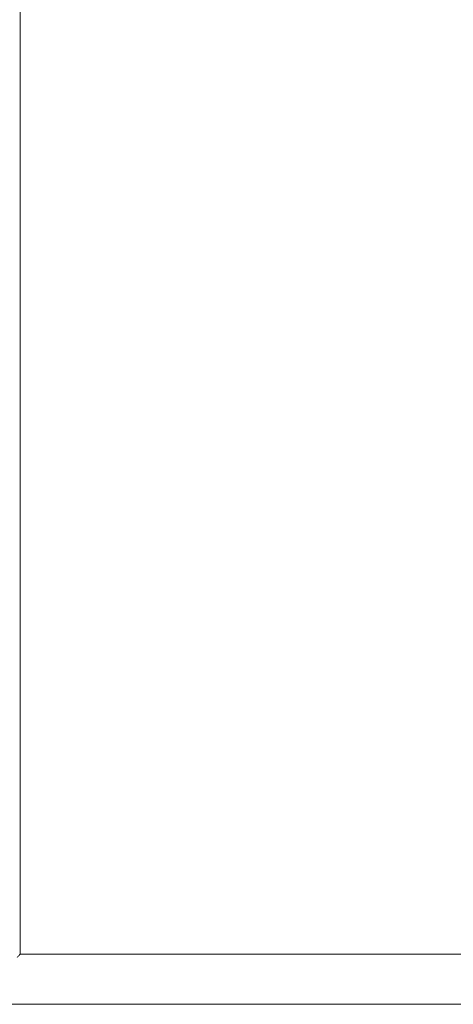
# Model space of a CAD drawing. Header units: millimetres. Extents: x -281 to 121694, y -16481 to 65128.
# Tile 44 of 256: x 14828 to 15070, y 21100 to 21651. Entities that reach past the tile are written whole.
import ezdxf

# ---------------------------------------------------------------- set-up
doc = ezdxf.new("R2010")
doc.units = ezdxf.units.MM
doc.layers.add('A--L$01A__Algemeen', color=7, linetype='Continuous', lineweight=5)
doc.layers.add('A--L82__LosseGebruikersInvent', color=1, linetype='Continuous', lineweight=5)

# ---------------------------------------------------------------- blocks, each defined once
blk = doc.blocks.new('NLRS_82_FU_UN_spoekbak_gen_kad - spoelbak dxbxh 900x900x957-V377-L_80_ 14')
at = {"layer": 'A--L$01A__Algemeen'}
for p, q in [((-422, 294.68), (-422, -549.32)), ((-422, 294.68), (-422, -549.32)), ((-422, -549.32), (422, -549.32)), ((0, -549.32), (-422, -549.32)), ((-450, -577.32), (450, -577.32))]:
    blk.add_line(p, q, dxfattribs=at)
blk.add_open_spline([(-423.73, -551.06), (-423.58, -550.9), (-423.24, -550.57), (-422.64, -549.96), (-422.21, -549.54), (-422, -549.32)], degree=3, dxfattribs=at)

msp = doc.modelspace()

# ---------------------------------------------------------------- block references
at = {"layer": 'A--L82__LosseGebruikersInvent'}
msp.add_blockref('NLRS_82_FU_UN_spoekbak_gen_kad - spoelbak dxbxh 900x900x957-V377-L_80_ 14', (15249.99, 21677.32), dxfattribs=at)

doc.saveas('drawing.dxf')
